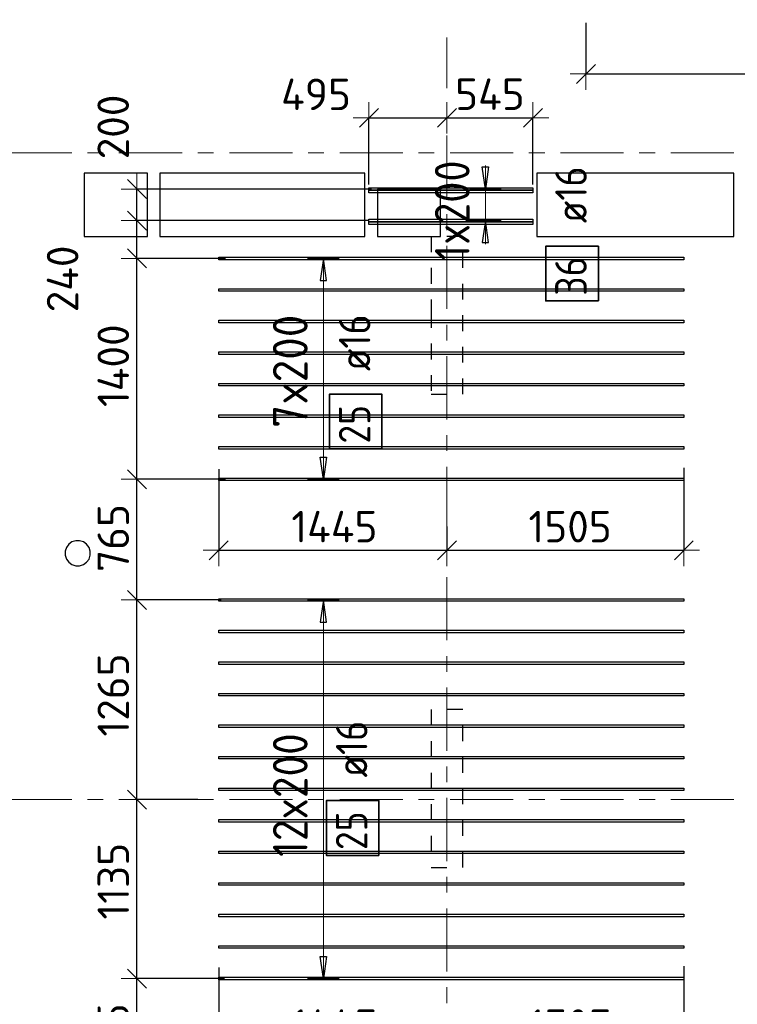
# Model space of a CAD drawing. Header units: metres. Extents: x -38 to 97, y -15 to 21.
# Tile 17 of 132: x 21.24 to 25.79, y 2 to 8.24. Entities that reach past the tile are written whole.
import ezdxf

# ---------------------------------------------------------------- set-up
doc = ezdxf.new("R2010")
doc.units = ezdxf.units.M
doc.header["$PDMODE"] = 65
for name, pattern in [('______11', [0.5, 0.4, -0.05, 0, -0.05]), ('______2', [0.0405, 0.03, -0.0105]), ('______5', [1.1, 0.8, -0.1, 0.1, -0.1])]:
    doc.linetypes.add(name, pattern=pattern)
for name, color, linetype, lineweight in [('XR$2$Осевая линия (1)', 7, '______5', 13), ('XR$4$Перекрытие (1)', 7, 'Continuous', 35), ('XR$4$Размерная линия (1)', 7, 'Continuous', 13)]:
    doc.layers.add(name, color=color, linetype=linetype, lineweight=lineweight)
doc.layers.add('XR$4$Арм.стержн.Доп. Арм верхн.зоны Х', color=7, linetype='Continuous', lineweight=35, true_color=0x8c8cff)
doc.layers.add('XR$6$Стена_ бетон несущ.', color=7, linetype='Continuous', lineweight=70, true_color=0xb4b496)
doc.styles.add('ISOCPEUR', font='txt')
doc.dimstyles.new('DIMSTYLE_3', dxfattribs={"dimtxt": 0.2, "dimasz": 0.2, "dimexe": 0, "dimexo": 0, "dimgap": 0.1, "dimtad": 2, "dimdec": 0, "dimlfac": 1000, "dimrnd": 5, "dimzin": 12, "dimdsep": 46, "dimtxsty": 'ISOCPEUR', "dimblk1": 'ALL_ML_STRICH', "dimblk2": 'ALL_ML_STRICH', "dimsah": 1, "dimcen": 0, "dimclrd": 7, "dimclre": 256, "dimclrt": 7, "dimadec": 0, "dimazin": 0, "dimtfac": 1, "dimtdec": 0, "dimtix": 1, "dimtmove": 2, "dimatfit": 3, "dimfxl": 0, "dimtzin": 0, "dimlwd": 0, "dimlwe": -3, "dimarcsym": 0})
doc.dimstyles.new('DIMSTYLE_33', dxfattribs={"dimtxt": 0.2, "dimasz": 0.2, "dimexe": 0, "dimexo": 0, "dimgap": 0.1, "dimtad": 2, "dimdec": 0, "dimlfac": 1000, "dimrnd": 5, "dimzin": 12, "dimdsep": 46, "dimtxsty": 'ISOCPEUR', "dimblk1": 'ALL_ML_STRICH', "dimblk2": 'ALL_ML_STRICH', "dimsah": 1, "dimcen": 0, "dimclrd": 7, "dimclre": 256, "dimclrt": 7, "dimadec": 0, "dimazin": 0, "dimtfac": 1, "dimtdec": 0, "dimtix": 1, "dimtmove": 2, "dimatfit": 3, "dimfxl": 0, "dimtvp": 1.2, "dimtzin": 0, "dimlwd": 0, "dimlwe": -3, "dimarcsym": 0})

# ---------------------------------------------------------------- blocks, each defined once
blk = doc.blocks.new('ALL_ML_STRICH')
at = {"color": 0, "linetype": 'ByBlock', "lineweight": -2}
for p, q in [((0, -0.5), (0, 0.5)), ((-1, 0), (0.5, 0)), ((-0.3, -0.3), (0.3, 0.3))]:
    blk.add_line(p, q, dxfattribs=at)
blk = doc.blocks.new('*D347')
at = {"layer": 'DEFPOINTS', "color": 7, "linetype": 'Continuous', "lineweight": 13, "transparency": 33554687}
for p in [(22.5029, 2.2554), (23.95, 1.8905), (22.5029, 1.7202)]:
    blk.add_point(p, dxfattribs=at)
at = {"layer": 'XR$4$Размерная линия (1)', "color": 9, "linetype": 'Continuous', "lineweight": -2, "true_color": 0xc7c7c7, "transparency": 33554687}
for p, q in [((22.5029, 2.2354), (22.5029, 1.7202)), ((23.95, 1.8705), (23.95, 1.7202))]:
    blk.add_line(p, q, dxfattribs=at)
at = {"layer": 'XR$4$Размерная линия (1)', "color": 7, "linetype": 'Continuous', "lineweight": -2, "transparency": 33554687}
blk.add_line((22.5029, 1.7202), (23.95, 1.7202), dxfattribs=at)
at = {"layer": 'XR$4$Размерная линия (1)', "color": 7, "linetype": 'Continuous', "lineweight": 13, "transparency": 33554687, "xscale": 0.2, "yscale": 0.2, "zscale": 0.2, "rotation": 180}
blk.add_blockref('ALL_ML_STRICH', (22.5029, 1.7202), dxfattribs=at)
at = {"layer": 'XR$4$Размерная линия (1)', "color": 7, "linetype": 'Continuous', "lineweight": 13, "transparency": 33554687, "xscale": 0.2, "yscale": 0.2, "zscale": 0.2}
blk.add_blockref('ALL_ML_STRICH', (23.95, 1.7202), dxfattribs=at)
at = {"layer": 'XR$4$Размерная линия (1)', "color": 7, "linetype": 'Continuous', "lineweight": 13, "transparency": 33554687, "insert": (23.2364, 1.8702), "char_height": 0.2, "width": 0.8, "attachment_point": 5, "style": 'ISOCPEUR'}
blk.add_mtext('\\A1;{1445}', dxfattribs=at)
blk = doc.blocks.new('*D348')
at = {"layer": 'DEFPOINTS', "color": 7, "linetype": 'Continuous', "lineweight": 13, "transparency": 33554687}
for p in [(25.4529, 2.2636), (23.95, 1.8905), (23.95, 1.7202)]:
    blk.add_point(p, dxfattribs=at)
at = {"layer": 'XR$4$Размерная линия (1)', "color": 9, "linetype": 'Continuous', "lineweight": -2, "true_color": 0xc7c7c7, "transparency": 33554687}
for p, q in [((25.4529, 2.2436), (25.4529, 1.7202)), ((23.95, 1.8705), (23.95, 1.7202))]:
    blk.add_line(p, q, dxfattribs=at)
at = {"layer": 'XR$4$Размерная линия (1)', "color": 7, "linetype": 'Continuous', "lineweight": -2, "transparency": 33554687}
blk.add_line((23.95, 1.7202), (25.4529, 1.7202), dxfattribs=at)
at = {"layer": 'XR$4$Размерная линия (1)', "color": 7, "linetype": 'Continuous', "lineweight": 13, "transparency": 33554687, "xscale": 0.2, "yscale": 0.2, "zscale": 0.2, "rotation": 180}
blk.add_blockref('ALL_ML_STRICH', (23.95, 1.7202), dxfattribs=at)
at = {"layer": 'XR$4$Размерная линия (1)', "color": 7, "linetype": 'Continuous', "lineweight": 13, "transparency": 33554687, "xscale": 0.2, "yscale": 0.2, "zscale": 0.2}
blk.add_blockref('ALL_ML_STRICH', (25.4529, 1.7202), dxfattribs=at)
at = {"layer": 'XR$4$Размерная линия (1)', "color": 7, "linetype": 'Continuous', "lineweight": 13, "transparency": 33554687, "insert": (24.7314, 1.8702), "char_height": 0.2, "width": 0.8, "attachment_point": 5, "style": 'ISOCPEUR'}
blk.add_mtext('\\A1;{1505}', dxfattribs=at)
blk = doc.blocks.new('*D349')
at = {"layer": 'DEFPOINTS', "color": 7, "linetype": 'Continuous', "lineweight": 13, "transparency": 33554687}
for p in [(22.5029, 5.4154), (23.95, 5.0505), (22.5029, 4.8802)]:
    blk.add_point(p, dxfattribs=at)
at = {"layer": 'XR$4$Размерная линия (1)', "color": 9, "linetype": 'Continuous', "lineweight": -2, "true_color": 0xc7c7c7, "transparency": 33554687}
for p, q in [((22.5029, 5.3954), (22.5029, 4.8802)), ((23.95, 5.0305), (23.95, 4.8802))]:
    blk.add_line(p, q, dxfattribs=at)
at = {"layer": 'XR$4$Размерная линия (1)', "color": 7, "linetype": 'Continuous', "lineweight": -2, "transparency": 33554687}
blk.add_line((22.5029, 4.8802), (23.95, 4.8802), dxfattribs=at)
at = {"layer": 'XR$4$Размерная линия (1)', "color": 7, "linetype": 'Continuous', "lineweight": 13, "transparency": 33554687, "xscale": 0.2, "yscale": 0.2, "zscale": 0.2, "rotation": 180}
blk.add_blockref('ALL_ML_STRICH', (22.5029, 4.8802), dxfattribs=at)
at = {"layer": 'XR$4$Размерная линия (1)', "color": 7, "linetype": 'Continuous', "lineweight": 13, "transparency": 33554687, "xscale": 0.2, "yscale": 0.2, "zscale": 0.2}
blk.add_blockref('ALL_ML_STRICH', (23.95, 4.8802), dxfattribs=at)
at = {"layer": 'XR$4$Размерная линия (1)', "color": 7, "linetype": 'Continuous', "lineweight": 13, "transparency": 33554687, "insert": (23.2364, 5.0302), "char_height": 0.2, "width": 0.8, "attachment_point": 5, "style": 'ISOCPEUR'}
blk.add_mtext('\\A1;{1445}', dxfattribs=at)
blk = doc.blocks.new('*D350')
at = {"layer": 'DEFPOINTS', "color": 7, "linetype": 'Continuous', "lineweight": 13, "transparency": 33554687}
for p in [(25.4529, 5.4236), (23.95, 5.0505), (23.95, 4.8802)]:
    blk.add_point(p, dxfattribs=at)
at = {"layer": 'XR$4$Размерная линия (1)', "color": 9, "linetype": 'Continuous', "lineweight": -2, "true_color": 0xc7c7c7, "transparency": 33554687}
for p, q in [((25.4529, 5.4036), (25.4529, 4.8802)), ((23.95, 5.0305), (23.95, 4.8802))]:
    blk.add_line(p, q, dxfattribs=at)
at = {"layer": 'XR$4$Размерная линия (1)', "color": 7, "linetype": 'Continuous', "lineweight": -2, "transparency": 33554687}
blk.add_line((23.95, 4.8802), (25.4529, 4.8802), dxfattribs=at)
at = {"layer": 'XR$4$Размерная линия (1)', "color": 7, "linetype": 'Continuous', "lineweight": 13, "transparency": 33554687, "xscale": 0.2, "yscale": 0.2, "zscale": 0.2, "rotation": 180}
blk.add_blockref('ALL_ML_STRICH', (23.95, 4.8802), dxfattribs=at)
at = {"layer": 'XR$4$Размерная линия (1)', "color": 7, "linetype": 'Continuous', "lineweight": 13, "transparency": 33554687, "xscale": 0.2, "yscale": 0.2, "zscale": 0.2}
blk.add_blockref('ALL_ML_STRICH', (25.4529, 4.8802), dxfattribs=at)
at = {"layer": 'XR$4$Размерная линия (1)', "color": 7, "linetype": 'Continuous', "lineweight": 13, "transparency": 33554687, "insert": (24.7314, 5.0302), "char_height": 0.2, "width": 0.8, "attachment_point": 5, "style": 'ISOCPEUR'}
blk.add_mtext('\\A1;{1505}', dxfattribs=at)
blk = doc.blocks.new('*D351')
at = {"layer": 'DEFPOINTS', "color": 7, "linetype": 'Continuous', "lineweight": 13, "transparency": 33554687}
for p in [(23.455, 7.6213), (23.95, 7.6213), (23.455, 7.1782)]:
    blk.add_point(p, dxfattribs=at)
at = {"layer": 'XR$4$Размерная линия (1)', "color": 9, "linetype": 'Continuous', "lineweight": -2, "true_color": 0xc7c7c7, "transparency": 33554687}
for p, q in [((23.455, 7.1982), (23.455, 7.6213)), ((23.95, 7.6213), (23.95, 7.6213))]:
    blk.add_line(p, q, dxfattribs=at)
at = {"layer": 'XR$4$Размерная линия (1)', "color": 7, "linetype": 'Continuous', "lineweight": -2, "transparency": 33554687}
blk.add_line((23.455, 7.6213), (23.95, 7.6213), dxfattribs=at)
at = {"layer": 'XR$4$Размерная линия (1)', "color": 7, "linetype": 'Continuous', "lineweight": 13, "transparency": 33554687, "xscale": 0.2, "yscale": 0.2, "zscale": 0.2, "rotation": 180}
blk.add_blockref('ALL_ML_STRICH', (23.455, 7.6213), dxfattribs=at)
at = {"layer": 'XR$4$Размерная линия (1)', "color": 7, "linetype": 'Continuous', "lineweight": 13, "transparency": 33554687, "xscale": 0.2, "yscale": 0.2, "zscale": 0.2}
blk.add_blockref('ALL_ML_STRICH', (23.95, 7.6213), dxfattribs=at)
at = {"layer": 'XR$4$Размерная линия (1)', "color": 7, "linetype": 'Continuous', "lineweight": 13, "transparency": 33554687, "insert": (23.1196, 7.7704), "char_height": 0.2, "width": 0.6, "attachment_point": 5, "style": 'ISOCPEUR'}
blk.add_mtext('\\A1;{495}', dxfattribs=at)
blk = doc.blocks.new('*D352')
at = {"layer": 'DEFPOINTS', "color": 7, "linetype": 'Continuous', "lineweight": 13, "transparency": 33554687}
for p in [(23.95, 7.6213), (23.95, 7.6213), (24.4957, 7.1782)]:
    blk.add_point(p, dxfattribs=at)
at = {"layer": 'XR$4$Размерная линия (1)', "color": 9, "linetype": 'Continuous', "lineweight": -2, "true_color": 0xc7c7c7, "transparency": 33554687}
for p, q in [((23.95, 7.6213), (23.95, 7.6213)), ((24.4957, 7.1982), (24.4957, 7.6213))]:
    blk.add_line(p, q, dxfattribs=at)
at = {"layer": 'XR$4$Размерная линия (1)', "color": 7, "linetype": 'Continuous', "lineweight": -2, "transparency": 33554687}
blk.add_line((23.95, 7.6213), (24.4957, 7.6213), dxfattribs=at)
at = {"layer": 'XR$4$Размерная линия (1)', "color": 7, "linetype": 'Continuous', "lineweight": 13, "transparency": 33554687, "xscale": 0.2, "yscale": 0.2, "zscale": 0.2, "rotation": 180}
blk.add_blockref('ALL_ML_STRICH', (23.95, 7.6213), dxfattribs=at)
at = {"layer": 'XR$4$Размерная линия (1)', "color": 7, "linetype": 'Continuous', "lineweight": 13, "transparency": 33554687, "xscale": 0.2, "yscale": 0.2, "zscale": 0.2}
blk.add_blockref('ALL_ML_STRICH', (24.4957, 7.6213), dxfattribs=at)
at = {"layer": 'XR$4$Размерная линия (1)', "color": 7, "linetype": 'Continuous', "lineweight": 13, "transparency": 33554687, "insert": (24.2229, 7.7713), "char_height": 0.2, "width": 0.6, "attachment_point": 5, "style": 'ISOCPEUR'}
blk.add_mtext('\\A1;{545}', dxfattribs=at)
blk = doc.blocks.new('*D355')
at = {"layer": 'DEFPOINTS', "color": 7, "linetype": 'Continuous', "lineweight": 13, "transparency": 33554687}
for p in [(22.5591, 2.1652), (21.9837, 1.4002), (22.6266, 1.4002)]:
    blk.add_point(p, dxfattribs=at)
at = {"layer": 'XR$4$Размерная линия (1)', "color": 9, "linetype": 'Continuous', "lineweight": -2, "true_color": 0xc7c7c7, "transparency": 33554687}
for p, q in [((22.5391, 2.1652), (21.9837, 2.1652)), ((22.6066, 1.4002), (21.9837, 1.4002))]:
    blk.add_line(p, q, dxfattribs=at)
at = {"layer": 'XR$4$Размерная линия (1)', "color": 7, "linetype": 'Continuous', "lineweight": -2, "transparency": 33554687}
blk.add_line((21.9837, 1.4002), (21.9837, 2.1652), dxfattribs=at)
at = {"layer": 'XR$4$Размерная линия (1)', "color": 7, "linetype": 'Continuous', "lineweight": 13, "transparency": 33554687, "xscale": 0.2, "yscale": 0.2, "zscale": 0.2}
for p, rotation in [((21.9837, 2.1652), 90), ((21.9837, 1.4002), 270)]:
    blk.add_blockref('ALL_ML_STRICH', p, dxfattribs=dict(at, rotation=rotation))
at = {"layer": 'XR$4$Размерная линия (1)', "color": 7, "linetype": 'Continuous', "lineweight": 13, "transparency": 33554687, "insert": (21.8337, 1.7927), "char_height": 0.2, "width": 0.6, "attachment_point": 5, "rotation": 90, "style": 'ISOCPEUR'}
blk.add_mtext('\\A1;{765}', dxfattribs=at)
blk = doc.blocks.new('*D356')
at = {"layer": 'DEFPOINTS', "color": 7, "linetype": 'Continuous', "lineweight": 13, "transparency": 33554687}
for p in [(22.3907, 3.3), (21.9837, 2.1652), (22.5591, 2.1652)]:
    blk.add_point(p, dxfattribs=at)
at = {"layer": 'XR$4$Размерная линия (1)', "color": 9, "linetype": 'Continuous', "lineweight": -2, "true_color": 0xc7c7c7, "transparency": 33554687}
for p, q in [((22.3707, 3.3), (21.9837, 3.3)), ((22.5391, 2.1652), (21.9837, 2.1652))]:
    blk.add_line(p, q, dxfattribs=at)
at = {"layer": 'XR$4$Размерная линия (1)', "color": 7, "linetype": 'Continuous', "lineweight": -2, "transparency": 33554687}
blk.add_line((21.9837, 2.1652), (21.9837, 3.3), dxfattribs=at)
at = {"layer": 'XR$4$Размерная линия (1)', "color": 7, "linetype": 'Continuous', "lineweight": 13, "transparency": 33554687, "xscale": 0.2, "yscale": 0.2, "zscale": 0.2}
for p, rotation in [((21.9837, 3.3), 90), ((21.9837, 2.1652), 270)]:
    blk.add_blockref('ALL_ML_STRICH', p, dxfattribs=dict(at, rotation=rotation))
at = {"layer": 'XR$4$Размерная линия (1)', "color": 7, "linetype": 'Continuous', "lineweight": 13, "transparency": 33554687, "insert": (21.8337, 2.7826), "char_height": 0.2, "width": 0.8, "attachment_point": 5, "rotation": 90, "style": 'ISOCPEUR'}
blk.add_mtext('\\A1;{1135}', dxfattribs=at)
blk = doc.blocks.new('*D357')
at = {"layer": 'DEFPOINTS', "color": 7, "linetype": 'Continuous', "lineweight": 13, "transparency": 33554687}
for p in [(22.5372, 4.5652), (21.9837, 3.3), (22.3907, 3.3)]:
    blk.add_point(p, dxfattribs=at)
at = {"layer": 'XR$4$Размерная линия (1)', "color": 9, "linetype": 'Continuous', "lineweight": -2, "true_color": 0xc7c7c7, "transparency": 33554687}
for p, q in [((22.5172, 4.5652), (21.9837, 4.5652)), ((22.3707, 3.3), (21.9837, 3.3))]:
    blk.add_line(p, q, dxfattribs=at)
at = {"layer": 'XR$4$Размерная линия (1)', "color": 7, "linetype": 'Continuous', "lineweight": -2, "transparency": 33554687}
blk.add_line((21.9837, 3.3), (21.9837, 4.5652), dxfattribs=at)
at = {"layer": 'XR$4$Размерная линия (1)', "color": 7, "linetype": 'Continuous', "lineweight": 13, "transparency": 33554687, "xscale": 0.2, "yscale": 0.2, "zscale": 0.2}
for p, rotation in [((21.9837, 4.5652), 90), ((21.9837, 3.3), 270)]:
    blk.add_blockref('ALL_ML_STRICH', p, dxfattribs=dict(at, rotation=rotation))
at = {"layer": 'XR$4$Размерная линия (1)', "color": 7, "linetype": 'Continuous', "lineweight": 13, "transparency": 33554687, "insert": (21.8337, 3.9626), "char_height": 0.2, "width": 0.8, "attachment_point": 5, "rotation": 90, "style": 'ISOCPEUR'}
blk.add_mtext('\\A1;{1265}', dxfattribs=at)
blk = doc.blocks.new('*D358')
at = {"layer": 'DEFPOINTS', "color": 7, "linetype": 'Continuous', "lineweight": 13, "transparency": 33554687}
for p in [(22.5656, 5.3302), (21.9837, 4.5652), (22.5372, 4.5652)]:
    blk.add_point(p, dxfattribs=at)
at = {"layer": 'XR$4$Размерная линия (1)', "color": 9, "linetype": 'Continuous', "lineweight": -2, "true_color": 0xc7c7c7, "transparency": 33554687}
for p, q in [((22.5456, 5.3302), (21.9837, 5.3302)), ((22.5172, 4.5652), (21.9837, 4.5652))]:
    blk.add_line(p, q, dxfattribs=at)
at = {"layer": 'XR$4$Размерная линия (1)', "color": 7, "linetype": 'Continuous', "lineweight": -2, "transparency": 33554687}
blk.add_line((21.9837, 4.5652), (21.9837, 5.3302), dxfattribs=at)
at = {"layer": 'XR$4$Размерная линия (1)', "color": 7, "linetype": 'Continuous', "lineweight": 13, "transparency": 33554687, "xscale": 0.2, "yscale": 0.2, "zscale": 0.2}
for p, rotation in [((21.9837, 5.3302), 90), ((21.9837, 4.5652), 270)]:
    blk.add_blockref('ALL_ML_STRICH', p, dxfattribs=dict(at, rotation=rotation))
at = {"layer": 'XR$4$Размерная линия (1)', "color": 7, "linetype": 'Continuous', "lineweight": 13, "transparency": 33554687, "insert": (21.8337, 4.9577), "char_height": 0.2, "width": 0.6, "attachment_point": 5, "rotation": 90, "style": 'ISOCPEUR'}
blk.add_mtext('\\A1;{765}', dxfattribs=at)
blk = doc.blocks.new('*D359')
at = {"layer": 'DEFPOINTS', "color": 7, "linetype": 'Continuous', "lineweight": 13, "transparency": 33554687}
for p in [(22.5656, 6.7302), (21.9837, 5.3302), (22.5656, 5.3302)]:
    blk.add_point(p, dxfattribs=at)
at = {"layer": 'XR$4$Размерная линия (1)', "color": 9, "linetype": 'Continuous', "lineweight": -2, "true_color": 0xc7c7c7, "transparency": 33554687}
for p, q in [((22.5456, 6.7302), (21.9837, 6.7302)), ((22.5456, 5.3302), (21.9837, 5.3302))]:
    blk.add_line(p, q, dxfattribs=at)
at = {"layer": 'XR$4$Размерная линия (1)', "color": 7, "linetype": 'Continuous', "lineweight": -2, "transparency": 33554687}
blk.add_line((21.9837, 5.3302), (21.9837, 6.7302), dxfattribs=at)
at = {"layer": 'XR$4$Размерная линия (1)', "color": 7, "linetype": 'Continuous', "lineweight": 13, "transparency": 33554687, "xscale": 0.2, "yscale": 0.2, "zscale": 0.2}
for p, rotation in [((21.9837, 6.7302), 90), ((21.9837, 5.3302), 270)]:
    blk.add_blockref('ALL_ML_STRICH', p, dxfattribs=dict(at, rotation=rotation))
at = {"layer": 'XR$4$Размерная линия (1)', "color": 7, "linetype": 'Continuous', "lineweight": 13, "transparency": 33554687, "insert": (21.8337, 6.0502), "char_height": 0.2, "width": 0.8, "attachment_point": 5, "rotation": 90, "style": 'ISOCPEUR'}
blk.add_mtext('\\A1;{1400}', dxfattribs=at)
blk = doc.blocks.new('*D360')
at = {"layer": 'DEFPOINTS', "color": 7, "linetype": 'Continuous', "lineweight": 13, "transparency": 33554687}
for p in [(23.4684, 6.9702), (21.9837, 6.7302), (22.5656, 6.7302)]:
    blk.add_point(p, dxfattribs=at)
at = {"layer": 'XR$4$Размерная линия (1)', "color": 9, "linetype": 'Continuous', "lineweight": -2, "true_color": 0xc7c7c7, "transparency": 33554687}
for p, q in [((23.4484, 6.9702), (21.9837, 6.9702)), ((22.5456, 6.7302), (21.9837, 6.7302))]:
    blk.add_line(p, q, dxfattribs=at)
at = {"layer": 'XR$4$Размерная линия (1)', "color": 7, "linetype": 'Continuous', "lineweight": -2, "transparency": 33554687}
blk.add_line((21.9837, 6.7302), (21.9837, 6.9702), dxfattribs=at)
at = {"layer": 'XR$4$Размерная линия (1)', "color": 7, "linetype": 'Continuous', "lineweight": 13, "transparency": 33554687, "xscale": 0.2, "yscale": 0.2, "zscale": 0.2}
for p, rotation in [((21.9837, 6.9702), 90), ((21.9837, 6.7302), 270)]:
    blk.add_blockref('ALL_ML_STRICH', p, dxfattribs=dict(at, rotation=rotation))
at = {"layer": 'XR$4$Размерная линия (1)', "color": 7, "linetype": 'Continuous', "lineweight": 13, "transparency": 33554687, "insert": (21.5122, 6.6002), "char_height": 0.2, "width": 0.6, "attachment_point": 5, "rotation": 90, "style": 'ISOCPEUR'}
blk.add_mtext('\\A1;{240}', dxfattribs=at)
blk = doc.blocks.new('*D361')
at = {"layer": 'DEFPOINTS', "color": 7, "linetype": 'Continuous', "lineweight": 13, "transparency": 33554687}
for p in [(23.4923, 7.1702), (21.9837, 6.9702), (23.4684, 6.9702)]:
    blk.add_point(p, dxfattribs=at)
at = {"layer": 'XR$4$Размерная линия (1)', "color": 9, "linetype": 'Continuous', "lineweight": -2, "true_color": 0xc7c7c7, "transparency": 33554687}
for p, q in [((23.4723, 7.1702), (21.9837, 7.1702)), ((23.4484, 6.9702), (21.9837, 6.9702))]:
    blk.add_line(p, q, dxfattribs=at)
at = {"layer": 'XR$4$Размерная линия (1)', "color": 7, "linetype": 'Continuous', "lineweight": -2, "transparency": 33554687}
blk.add_line((21.9837, 6.9702), (21.9837, 7.1702), dxfattribs=at)
at = {"layer": 'XR$4$Размерная линия (1)', "color": 7, "linetype": 'Continuous', "lineweight": 13, "transparency": 33554687, "xscale": 0.2, "yscale": 0.2, "zscale": 0.2}
for p, rotation in [((21.9837, 7.1702), 90), ((21.9837, 6.9702), 270)]:
    blk.add_blockref('ALL_ML_STRICH', p, dxfattribs=dict(at, rotation=rotation))
at = {"layer": 'XR$4$Размерная линия (1)', "color": 7, "linetype": 'Continuous', "lineweight": 13, "transparency": 33554687, "insert": (21.8332, 7.5636), "char_height": 0.2, "width": 0.6, "attachment_point": 5, "rotation": 90, "style": 'ISOCPEUR'}
blk.add_mtext('\\A1;{200}', dxfattribs=at)
blk = doc.blocks.new('*D378')
at = {"layer": 'DEFPOINTS', "color": 7, "linetype": 'Continuous', "lineweight": 13, "transparency": 33554687}
for p in [(24.8317, 8.2436), (27.7817, 8.1901), (24.8317, 7.8997)]:
    blk.add_point(p, dxfattribs=at)
at = {"layer": 'XR$4$Размерная линия (1)', "color": 9, "linetype": 'Continuous', "lineweight": -2, "true_color": 0xc7c7c7, "transparency": 33554687}
for p, q in [((24.8317, 8.2236), (24.8317, 7.8997)), ((27.7817, 8.1701), (27.7817, 7.8997))]:
    blk.add_line(p, q, dxfattribs=at)
at = {"layer": 'XR$4$Размерная линия (1)', "color": 7, "linetype": 'Continuous', "lineweight": -2, "transparency": 33554687}
blk.add_line((24.8317, 7.8997), (27.7817, 7.8997), dxfattribs=at)
at = {"layer": 'XR$4$Размерная линия (1)', "color": 7, "linetype": 'Continuous', "lineweight": 13, "transparency": 33554687, "xscale": 0.2, "yscale": 0.2, "zscale": 0.2, "rotation": 180}
blk.add_blockref('ALL_ML_STRICH', (24.8317, 7.8997), dxfattribs=at)
at = {"layer": 'XR$4$Размерная линия (1)', "color": 7, "linetype": 'Continuous', "lineweight": 13, "transparency": 33554687, "xscale": 0.2, "yscale": 0.2, "zscale": 0.2}
blk.add_blockref('ALL_ML_STRICH', (27.7817, 7.8997), dxfattribs=at)
at = {"layer": 'XR$4$Размерная линия (1)', "color": 7, "linetype": 'Continuous', "lineweight": 13, "transparency": 33554687, "insert": (26.3167, 8.0497), "char_height": 0.2, "width": 0.8, "attachment_point": 5, "style": 'ISOCPEUR'}
blk.add_mtext('\\A1;{2950}', dxfattribs=at)

msp = doc.modelspace()

# ---------------------------------------------------------------- linework, layer by layer
at = {"layer": 'XR$2$Осевая линия (1)', "color": 253, "linetype": '______11', "lineweight": 13, "true_color": 0xa0a0a0, "transparency": 33554687}
for p, q in [((23.95, -3.39), (23.95, 8.13)), ((-2.63, 7.4), (62.6, 7.4)), ((-2.63, 3.3), (62.6, 3.3))]:
    msp.add_line(p, q, dxfattribs=at)
at = {"layer": 'XR$4$Арм.стержн.Доп. Арм верхн.зоны Х', "color": 7, "linetype": 'Continuous', "lineweight": 25, "transparency": 33554687}
for p, q in [((24.1937, 7.1702), (24.1737, 7.3102)), ((24.1737, 7.3102), (24.2137, 7.3102)), ((24.2137, 7.3102), (24.1937, 7.1702)), ((24.1937, 6.9702), (24.1737, 6.8302)), ((24.2137, 6.8302), (24.1937, 6.9702)), ((24.1737, 6.8302), (24.2137, 6.8302)), ((23.1664, 6.7302), (23.1464, 6.5902)), ((23.1864, 6.5902), (23.1664, 6.7302)), ((23.1464, 6.5902), (23.1864, 6.5902)), ((23.1664, 5.3302), (23.1464, 5.4702)), ((23.1464, 5.4702), (23.1864, 5.4702)), ((23.1864, 5.4702), (23.1664, 5.3302)), ((23.1664, 4.5652), (23.1464, 4.4252)), ((23.1864, 4.4252), (23.1664, 4.5652)), ((23.1464, 4.4252), (23.1864, 4.4252)), ((23.1664, 2.1652), (23.1464, 2.3052)), ((23.1464, 2.3052), (23.1864, 2.3052)), ((23.1864, 2.3052), (23.1664, 2.1652))]:
    msp.add_line(p, q, dxfattribs=at)
at = {"layer": 'XR$4$Арм.стержн.Доп. Арм верхн.зоны Х', "color": 7, "linetype": 'Continuous', "lineweight": 13, "transparency": 33554687}
for p, q in [((24.1937, 7.1702), (24.1937, 7.3202)), ((24.1937, 6.9702), (24.1937, 7.1702)), ((24.1937, 6.9702), (24.1937, 6.8202)), ((23.1664, 6.7302), (23.1664, 6.7302)), ((23.1664, 5.3302), (23.1664, 6.7302)), ((23.1664, 5.3302), (23.1664, 5.3302)), ((23.1664, 4.5652), (23.1664, 4.5652)), ((23.1664, 2.1652), (23.1664, 4.5652)), ((23.1664, 2.1652), (23.1664, 2.1652))]:
    msp.add_line(p, q, dxfattribs=at)
at = {"layer": 'XR$4$Арм.стержн.Доп. Арм верхн.зоны Х', "color": 253, "linetype": 'Continuous', "lineweight": -3, "true_color": 0xa0a0a0, "transparency": 33554687}
for p, q in [((24.1937, 7.1702), (24.0937, 7.1702)), ((24.1937, 7.1702), (24.2937, 7.1702)), ((24.1937, 6.9702), (24.0937, 6.9702)), ((24.1937, 6.9702), (24.2937, 6.9702)), ((23.1664, 6.7302), (23.0664, 6.7302)), ((23.1664, 6.7302), (23.2664, 6.7302)), ((23.1664, 5.3302), (23.0664, 5.3302)), ((23.1664, 5.3302), (23.2664, 5.3302)), ((23.1664, 4.5652), (23.0664, 4.5652)), ((23.1664, 4.5652), (23.2664, 4.5652)), ((23.1664, 2.1652), (23.0664, 2.1652)), ((23.1664, 2.1652), (23.2664, 2.1652))]:
    msp.add_line(p, q, dxfattribs=at)
at = {"layer": 'XR$4$Арм.стержн.Доп. Арм верхн.зоны Х', "color": 7, "linetype": 'Continuous', "lineweight": 25, "transparency": 33554687}
for points in [[(24.4957, 7.1622), (23.455, 7.1622), (23.455, 7.1782), (24.4957, 7.1782), (24.4957, 7.1622)], [(23.455, 7.1622), (24.4957, 7.1622), (24.4957, 7.1462), (23.455, 7.1462), (23.455, 7.1622)], [(24.4957, 6.9622), (23.455, 6.9622), (23.455, 6.9782), (24.4957, 6.9782), (24.4957, 6.9622)], [(23.455, 6.9622), (24.4957, 6.9622), (24.4957, 6.9462), (23.455, 6.9462), (23.455, 6.9622)], [(25.4529, 6.7222), (22.5029, 6.7222), (22.5029, 6.7382), (25.4529, 6.7382), (25.4529, 6.7222)], [(25.4529, 6.5222), (22.5029, 6.5222), (22.5029, 6.5382), (25.4529, 6.5382), (25.4529, 6.5222)], [(25.4529, 6.3222), (22.5029, 6.3222), (22.5029, 6.3382), (25.4529, 6.3382), (25.4529, 6.3222)], [(25.4529, 6.1222), (22.5029, 6.1222), (22.5029, 6.1382), (25.4529, 6.1382), (25.4529, 6.1222)], [(25.4529, 5.9222), (22.5029, 5.9222), (22.5029, 5.9382), (25.4529, 5.9382), (25.4529, 5.9222)], [(25.4529, 5.7222), (22.5029, 5.7222), (22.5029, 5.7382), (25.4529, 5.7382), (25.4529, 5.7222)], [(25.4529, 5.5222), (22.5029, 5.5222), (22.5029, 5.5382), (25.4529, 5.5382), (25.4529, 5.5222)], [(25.4529, 5.3222), (22.5029, 5.3222), (22.5029, 5.3382), (25.4529, 5.3382), (25.4529, 5.3222)], [(25.4529, 4.5572), (22.5029, 4.5572), (22.5029, 4.5732), (25.4529, 4.5732), (25.4529, 4.5572)], [(25.4529, 4.3572), (22.5029, 4.3572), (22.5029, 4.3732), (25.4529, 4.3732), (25.4529, 4.3572)], [(25.4529, 4.1572), (22.5029, 4.1572), (22.5029, 4.1732), (25.4529, 4.1732), (25.4529, 4.1572)], [(25.4529, 3.9572), (22.5029, 3.9572), (22.5029, 3.9732), (25.4529, 3.9732), (25.4529, 3.9572)], [(25.4529, 3.7572), (22.5029, 3.7572), (22.5029, 3.7732), (25.4529, 3.7732), (25.4529, 3.7572)], [(25.4529, 3.5572), (22.5029, 3.5572), (22.5029, 3.5732), (25.4529, 3.5732), (25.4529, 3.5572)], [(25.4529, 3.3572), (22.5029, 3.3572), (22.5029, 3.3732), (25.4529, 3.3732), (25.4529, 3.3572)], [(25.4529, 3.1572), (22.5029, 3.1572), (22.5029, 3.1732), (25.4529, 3.1732), (25.4529, 3.1572)], [(25.4529, 2.9572), (22.5029, 2.9572), (22.5029, 2.9732), (25.4529, 2.9732), (25.4529, 2.9572)], [(25.4529, 2.7572), (22.5029, 2.7572), (22.5029, 2.7732), (25.4529, 2.7732), (25.4529, 2.7572)], [(25.4529, 2.5572), (22.5029, 2.5572), (22.5029, 2.5732), (25.4529, 2.5732), (25.4529, 2.5572)], [(25.4529, 2.3572), (22.5029, 2.3572), (22.5029, 2.3732), (25.4529, 2.3732), (25.4529, 2.3572)], [(25.4529, 2.1572), (22.5029, 2.1572), (22.5029, 2.1732), (25.4529, 2.1732), (25.4529, 2.1572)]]:
    msp.add_lwpolyline(points, dxfattribs=at)
at = {"layer": 'XR$4$Арм.стержн.Доп. Арм верхн.зоны Х', "color": 7, "linetype": 'Continuous', "lineweight": 35, "transparency": 33554687}
for points in [[(24.9104, 6.4606), (24.9104, 6.8073), (24.577, 6.8073), (24.577, 6.4606), (24.9104, 6.4606)], [(23.5379, 5.5228), (23.5379, 5.8694), (23.2045, 5.8694), (23.2045, 5.5228), (23.5379, 5.5228)], [(23.519, 2.9465), (23.519, 3.2932), (23.1856, 3.2932), (23.1856, 2.9465), (23.519, 2.9465)]]:
    msp.add_lwpolyline(points, dxfattribs=at)
at = {"layer": 'XR$4$Перекрытие (1)', "color": 7, "linetype": 'Continuous', "lineweight": 25, "transparency": 33554687}
for p, q in [((21.65, 7.2702), (21.65, 6.8702)), ((22.05, 7.2702), (21.65, 7.2702)), ((22.05, 6.8702), (22.05, 7.2702)), ((22.13, 7.2702), (22.13, 6.8702)), ((23.43, 7.2702), (22.13, 7.2702)), ((23.43, 6.8702), (23.43, 7.2702)), ((24.52, 7.2702), (24.52, 6.8702)), ((25.77, 7.2702), (24.52, 7.2702)), ((25.77, 6.8702), (25.77, 7.2702)), ((23.51, 7.1702), (23.51, 6.8702)), ((23.91, 7.1702), (23.51, 7.1702)), ((23.91, 6.8702), (23.91, 7.1702)), ((21.65, 6.8702), (22.05, 6.8702)), ((22.13, 6.8702), (23.43, 6.8702)), ((23.51, 6.8702), (23.91, 6.8702)), ((24.52, 6.8702), (25.77, 6.8702)), ((21.5713, 4.9328), (21.5509, 4.918)), ((21.5953, 4.9406), (21.5713, 4.9328)), ((21.6205, 4.9406), (21.5953, 4.9406)), ((21.6445, 4.9328), (21.6205, 4.9406)), ((21.6649, 4.918), (21.6445, 4.9328)), ((21.536, 4.8976), (21.5282, 4.8736)), ((21.5282, 4.8736), (21.5282, 4.8483)), ((21.5509, 4.918), (21.536, 4.8976)), ((21.6798, 4.8976), (21.6649, 4.918)), ((21.6876, 4.8736), (21.6798, 4.8976)), ((21.6876, 4.8483), (21.6876, 4.8736)), ((21.5282, 4.8483), (21.536, 4.8243)), ((21.536, 4.8243), (21.5509, 4.8039)), ((21.6649, 4.8039), (21.6798, 4.8243)), ((21.6798, 4.8243), (21.6876, 4.8483)), ((21.5509, 4.8039), (21.5713, 4.7891)), ((21.5713, 4.7891), (21.5953, 4.7813)), ((21.5953, 4.7813), (21.6205, 4.7813)), ((21.6205, 4.7813), (21.6445, 4.7891)), ((21.6445, 4.7891), (21.6649, 4.8039))]:
    msp.add_line(p, q, dxfattribs=at)
at = {"layer": 'XR$6$Стена_ бетон несущ.', "color": 253, "linetype": '______2', "lineweight": -3, "true_color": 0xa0a0a0, "transparency": 33554687}
for p, q in [((24.05, 6.87), (23.85, 6.87)), ((23.85, 6.87), (23.85, 6.67)), ((24.05, 6.67), (24.05, 6.87)), ((23.85, 6.67), (23.85, 6.47)), ((24.05, 5.87), (24.05, 6.67)), ((23.85, 6.47), (23.85, 6.39)), ((23.85, 6.39), (23.85, 5.87)), ((23.85, 5.87), (24.05, 5.87)), ((24.05, 3.87), (23.85, 3.87)), ((23.85, 3.87), (23.85, 2.87)), ((24.05, 2.87), (24.05, 3.87)), ((23.85, 2.87), (24.05, 2.87))]:
    msp.add_line(p, q, dxfattribs=at)

# ---------------------------------------------------------------- texts
at = {"layer": 'XR$4$Арм.стержн.Доп. Арм верхн.зоны Х', "color": 7, "linetype": 'Continuous', "lineweight": 13, "transparency": 33554687, "char_height": 0.22, "attachment_point": 7, "rotation": 90, "style": 'ISOCPEUR'}
for s, insert, width in [('\\W0.89;1x200', (24.0937, 6.7182), 0.823552), ('\\W0.95;7x200', (23.0664, 5.6562), 0.873359), ('\\W0.91;12x200', (23.0664, 2.9362), 0.979318)]:
    msp.add_mtext(s, dxfattribs=dict(at, insert=insert, width=width))
at = {"layer": 'XR$4$Арм.стержн.Доп. Арм верхн.зоны Х', "color": 7, "linetype": 'Continuous', "lineweight": 25, "transparency": 33554687, "char_height": 0.2, "attachment_point": 7, "rotation": 90, "style": 'ISOCPEUR'}
for s, insert, width in [('\\W0.89; ø16 ', (24.837, 6.8406), 0.749105), ('\\W0.87;36', (24.837, 6.4939), 0.367208), ('\\W0.89; ø16 ', (23.4645, 5.9028), 0.749105), ('\\W0.87;25', (23.4645, 5.5561), 0.367208), ('\\W0.89; ø16 ', (23.4456, 3.3265), 0.749105), ('\\W0.87;25', (23.4456, 2.9798), 0.367208)]:
    msp.add_mtext(s, dxfattribs=dict(at, insert=insert, width=width))

# ---------------------------------------------------------------- dimensions: what is measured, and where the dimension line sits
at = {"layer": 'XR$4$Размерная линия (1)', "color": 7, "linetype": 'Continuous', "lineweight": 13, "transparency": 33554687}
for base, p1, p2, dimstyle, picture, middle in [((27.7817, 7.8997), (24.8317, 8.2236), (27.7817, 8.1701), 'DIMSTYLE_3', '*D378', (26.3167, 8.0497)), ((23.95, 7.6213), (23.455, 7.1982), (23.95, 7.6213), 'DIMSTYLE_33', '*D351', (23.1196, 7.7704)), ((24.4957, 7.6213), (23.95, 7.6213), (24.4957, 7.1982), 'DIMSTYLE_33', '*D352', (24.2229, 7.7713)), ((23.95, 4.8802), (22.5029, 5.3954), (23.95, 5.0305), 'DIMSTYLE_3', '*D349', (23.2364, 5.0302)), ((25.4529, 4.8802), (23.95, 5.0305), (25.4529, 5.4036), 'DIMSTYLE_3', '*D350', (24.7314, 5.0302)), ((23.95, 1.7202), (22.5029, 2.2354), (23.95, 1.8705), 'DIMSTYLE_3', '*D347', (23.2364, 1.8702)), ((25.4529, 1.7202), (23.95, 1.8705), (25.4529, 2.2436), 'DIMSTYLE_3', '*D348', (24.7314, 1.8702))]:
    dim = msp.add_linear_dim(base=base, p1=p1, p2=p2, dimstyle=dimstyle, override={"dimpost": '<>', "dimclrd": 7, "dimclre": 9, "dimclrt": 7, "dimlwd": 0, "dimlwe": 65533}, dxfattribs=at)
    dim.commit()
    dim.dimension.update_dxf_attribs({"geometry": picture, "text_midpoint": middle, "dimtype": 160})
for base, p1, p2, dimstyle, picture, middle in [((21.9837, 7.1702), (23.4484, 6.9702), (23.4723, 7.1702), 'DIMSTYLE_33', '*D361', (21.8332, 7.5636)), ((21.9837, 6.9702), (22.5456, 6.7302), (23.4484, 6.9702), 'DIMSTYLE_33', '*D360', (21.5122, 6.6002)), ((21.9837, 6.7302), (22.5456, 5.3302), (22.5456, 6.7302), 'DIMSTYLE_3', '*D359', (21.8337, 6.0502)), ((21.9837, 5.3302), (22.5172, 4.5652), (22.5456, 5.3302), 'DIMSTYLE_3', '*D358', (21.8337, 4.9577)), ((21.9837, 4.5652), (22.3707, 3.3), (22.5172, 4.5652), 'DIMSTYLE_3', '*D357', (21.8337, 3.9626)), ((21.9837, 3.3), (22.5391, 2.1652), (22.3707, 3.3), 'DIMSTYLE_3', '*D356', (21.8337, 2.7826)), ((21.9837, 2.1652), (22.6066, 1.4002), (22.5391, 2.1652), 'DIMSTYLE_3', '*D355', (21.8337, 1.7927))]:
    dim = msp.add_linear_dim(base=base, p1=p1, p2=p2, angle=90, dimstyle=dimstyle, override={"dimpost": '<>', "dimclrd": 7, "dimclre": 9, "dimclrt": 7, "dimlwd": 0, "dimlwe": 65533}, dxfattribs=at)
    dim.commit()
    dim.dimension.update_dxf_attribs({"geometry": picture, "text_midpoint": middle, "dimtype": 160})

doc.saveas('drawing.dxf')
